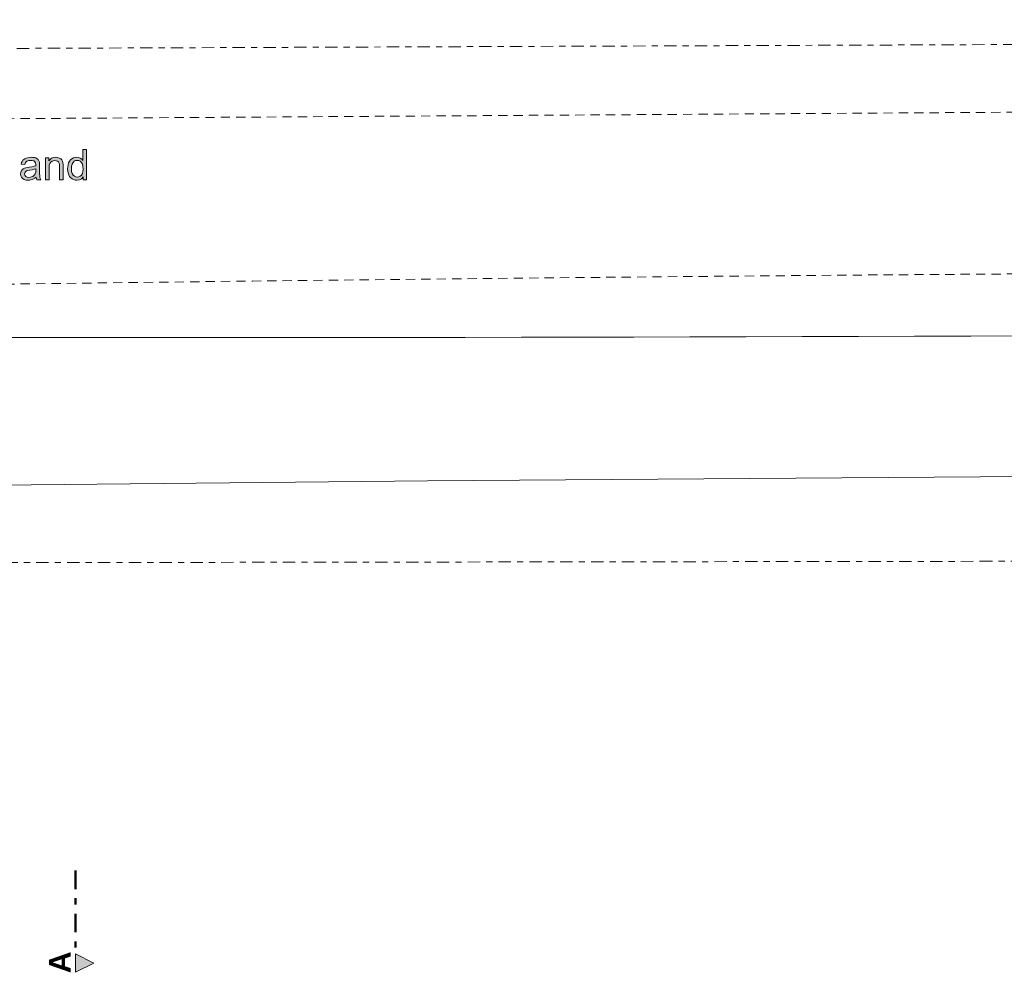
# Model space of a CAD drawing. Header units: metres. Extents: x -167 to 233, y -155 to 122.
# Tile 11 of 68: x 50 to 66, y 4 to 19. Entities that reach past the tile are written whole.
import ezdxf

# ---------------------------------------------------------------- set-up
doc = ezdxf.new("R2010")
doc.units = ezdxf.units.M
doc.header["$MEASUREMENT"] = 0
for name, pattern in [('Raster', [0.4, 0.2, -0.1, 0, -0.1]), ('Schnittlinie', [0.6, 0.3, -0.15, 0, -0.15]), ('Strichlinie eng', [0.23, 0.15, -0.08])]:
    doc.linetypes.add(name, pattern=pattern)
for name, color, linetype in [('60 Grenzen', 7, 'Continuous'), ('60 Stellplätze', 7, 'Continuous'), ('70 Kanal', 7, 'Continuous'), ('98 Schnitt Marker', 7, 'Continuous')]:
    doc.layers.add(name, color=color, linetype=linetype)
doc.styles.add('ERSTELLTER_STIL_2', font='arial.ttf')

# ---------------------------------------------------------------- blocks, each defined once
blk = doc.blocks.new('Standard-Rastermarker_141')
at = {"layer": '60 Grenzen', "color": 7, "linetype": 'Raster', "lineweight": 13}
blk.add_line((1, 0), (146.942, 0), dxfattribs=at)
blk = doc.blocks.new('Standard-Rastermarker_143')
at = {"layer": '60 Grenzen', "color": 7, "linetype": 'Raster', "lineweight": 13}
for p, q in [((1, 0), (0, 0)), ((1, 0), (19.81, 0)), ((19.81, 0), (20.81, 0))]:
    blk.add_line(p, q, dxfattribs=at)
blk = doc.blocks.new('Text 3D 27_4')
at = {"layer": '60 Stellplätze', "linetype": 'Continuous', "lineweight": 18}
h = blk.add_hatch(color=2, dxfattribs=at)
h.paths.add_polyline_path([(-6.26, 0), (-6.316, 0), (-6.316, -0.491), (-6.256, -0.491), (-6.256, -0.315), (-6.238, -0.334), (-6.215, -0.35), (-6.188, -0.36), (-6.158, -0.364), (-6.13, -0.361), (-6.103, -0.353), (-6.079, -0.341), (-6.057, -0.323), (-6.039, -0.301), (-6.025, -0.274), (-6.016, -0.244), (-6.01, -0.212), (-6.008, -0.177), (-6.01, -0.142), (-6.016, -0.11), (-6.027, -0.081), (-6.042, -0.055), (-6.061, -0.033), (-6.083, -0.015), (-6.107, -0.002), (-6.133, 0.005), (-6.161, 0.008), (-6.201, 0.002), (-6.234, -0.015), (-6.26, -0.045)])
h.paths.add_polyline_path([(-6.07, -0.177), (-6.073, -0.22), (-6.082, -0.255), (-6.097, -0.281), (-6.116, -0.299), (-6.138, -0.31), (-6.164, -0.314), (-6.19, -0.31), (-6.213, -0.299), (-6.233, -0.28), (-6.249, -0.252), (-6.258, -0.217), (-6.261, -0.172), (-6.258, -0.132), (-6.249, -0.099), (-6.234, -0.074), (-6.214, -0.056), (-6.191, -0.045), (-6.166, -0.042), (-6.141, -0.045), (-6.119, -0.057), (-6.098, -0.075), (-6.082, -0.102), (-6.073, -0.136)], flags=0)
h = blk.add_hatch(color=2, dxfattribs=at)
h.paths.add_polyline_path([(-5.499, -0.044), (-5.503, -0.02), (-5.511, 0), (-5.574, 0), (-5.564, -0.021), (-5.559, -0.043), (-5.556, -0.064), (-5.555, -0.1), (-5.555, -0.149), (-5.555, -0.229), (-5.554, -0.263), (-5.552, -0.285), (-5.544, -0.308), (-5.533, -0.326), (-5.516, -0.341), (-5.491, -0.353), (-5.47, -0.359), (-5.446, -0.362), (-5.417, -0.364), (-5.388, -0.362), (-5.361, -0.358), (-5.336, -0.351), (-5.315, -0.341), (-5.297, -0.33), (-5.283, -0.315), (-5.272, -0.298), (-5.263, -0.278), (-5.257, -0.254), (-5.316, -0.246), (-5.328, -0.278), (-5.346, -0.299), (-5.362, -0.307), (-5.382, -0.312), (-5.408, -0.314), (-5.436, -0.311), (-5.459, -0.305), (-5.477, -0.293), (-5.49, -0.273), (-5.494, -0.241), (-5.494, -0.226), (-5.466, -0.218), (-5.431, -0.211), (-5.386, -0.205), (-5.355, -0.2), (-5.333, -0.196), (-5.31, -0.188), (-5.289, -0.176), (-5.272, -0.161), (-5.258, -0.141), (-5.249, -0.119), (-5.246, -0.094), (-5.25, -0.066), (-5.26, -0.041), (-5.278, -0.021), (-5.302, -0.005), (-5.332, 0.005), (-5.368, 0.008), (-5.391, 0.007), (-5.413, 0.003), (-5.434, -0.004), (-5.455, -0.013), (-5.477, -0.027)])
h.paths.add_polyline_path([(-5.494, -0.178), (-5.494, -0.156), (-5.491, -0.121), (-5.484, -0.096), (-5.468, -0.072), (-5.444, -0.054), (-5.425, -0.046), (-5.405, -0.041), (-5.382, -0.039), (-5.351, -0.043), (-5.329, -0.055), (-5.315, -0.073), (-5.311, -0.095), (-5.313, -0.11), (-5.319, -0.124), (-5.329, -0.135), (-5.343, -0.144), (-5.364, -0.15), (-5.395, -0.156), (-5.435, -0.162), (-5.468, -0.17)], flags=0)
blk.add_hatch(color=2, dxfattribs=at).paths.add_polyline_path([(-5.648, 0), (-5.708, 0), (-5.708, -0.194), (-5.711, -0.235), (-5.721, -0.266), (-5.736, -0.287), (-5.756, -0.301), (-5.778, -0.309), (-5.803, -0.311), (-5.825, -0.309), (-5.845, -0.301), (-5.86, -0.288), (-5.87, -0.271), (-5.875, -0.248), (-5.877, -0.216), (-5.877, 0), (-5.937, 0), (-5.937, -0.219), (-5.936, -0.254), (-5.934, -0.277), (-5.926, -0.301), (-5.915, -0.322), (-5.898, -0.339), (-5.875, -0.352), (-5.846, -0.361), (-5.816, -0.364), (-5.781, -0.36), (-5.75, -0.349), (-5.724, -0.331), (-5.702, -0.305), (-5.702, -0.356), (-5.648, -0.356)])
at = {"layer": '60 Stellplätze', "color": 7, "linetype": 'Continuous', "lineweight": 13}
for p, q in [((-6.201, 0.002), (-6.234, -0.015)), ((-6.161, 0.008), (-6.201, 0.002)), ((-6.133, 0.005), (-6.161, 0.008)), ((-6.107, -0.002), (-6.133, 0.005)), ((-5.413, 0.003), (-5.434, -0.004)), ((-5.391, 0.007), (-5.413, 0.003)), ((-5.368, 0.008), (-5.391, 0.007)), ((-5.332, 0.005), (-5.368, 0.008)), ((-5.302, -0.005), (-5.332, 0.005)), ((-6.26, 0), (-6.316, 0)), ((-6.316, 0), (-6.316, -0.491)), ((-6.261, -0.172), (-6.258, -0.132)), ((-6.26, -0.045), (-6.26, 0)), ((-6.234, -0.015), (-6.26, -0.045)), ((-6.258, -0.132), (-6.249, -0.099)), ((-6.249, -0.099), (-6.234, -0.074)), ((-6.234, -0.074), (-6.214, -0.056)), ((-6.214, -0.056), (-6.191, -0.045)), ((-6.191, -0.045), (-6.166, -0.042)), ((-6.166, -0.042), (-6.141, -0.045)), ((-6.141, -0.045), (-6.119, -0.057)), ((-6.119, -0.057), (-6.098, -0.075)), ((-6.083, -0.015), (-6.107, -0.002)), ((-6.098, -0.075), (-6.082, -0.102)), ((-6.061, -0.033), (-6.083, -0.015)), ((-6.082, -0.102), (-6.073, -0.136)), ((-6.073, -0.136), (-6.07, -0.177)), ((-6.042, -0.055), (-6.061, -0.033)), ((-6.027, -0.081), (-6.042, -0.055)), ((-6.016, -0.11), (-6.027, -0.081)), ((-6.01, -0.142), (-6.016, -0.11)), ((-6.008, -0.177), (-6.01, -0.142)), ((-5.877, 0), (-5.937, 0)), ((-5.937, 0), (-5.937, -0.219)), ((-5.877, -0.216), (-5.877, 0)), ((-5.648, 0), (-5.708, 0)), ((-5.708, 0), (-5.708, -0.194)), ((-5.648, -0.356), (-5.648, 0)), ((-5.511, 0), (-5.574, 0)), ((-5.574, 0), (-5.564, -0.021)), ((-5.564, -0.021), (-5.559, -0.043)), ((-5.559, -0.043), (-5.556, -0.064)), ((-5.556, -0.064), (-5.555, -0.1)), ((-5.555, -0.1), (-5.555, -0.149)), ((-5.555, -0.149), (-5.555, -0.229)), ((-5.503, -0.02), (-5.511, 0)), ((-5.499, -0.044), (-5.503, -0.02)), ((-5.477, -0.027), (-5.499, -0.044)), ((-5.494, -0.156), (-5.491, -0.121)), ((-5.494, -0.178), (-5.494, -0.156)), ((-5.491, -0.121), (-5.484, -0.096)), ((-5.484, -0.096), (-5.468, -0.072)), ((-5.455, -0.013), (-5.477, -0.027)), ((-5.468, -0.072), (-5.444, -0.054)), ((-5.434, -0.004), (-5.455, -0.013)), ((-5.444, -0.054), (-5.425, -0.046)), ((-5.395, -0.156), (-5.435, -0.162)), ((-5.425, -0.046), (-5.405, -0.041)), ((-5.405, -0.041), (-5.382, -0.039)), ((-5.364, -0.15), (-5.395, -0.156)), ((-5.382, -0.039), (-5.351, -0.043)), ((-5.343, -0.144), (-5.364, -0.15)), ((-5.351, -0.043), (-5.329, -0.055)), ((-5.329, -0.135), (-5.343, -0.144)), ((-5.329, -0.055), (-5.315, -0.073)), ((-5.319, -0.124), (-5.329, -0.135)), ((-5.313, -0.11), (-5.319, -0.124)), ((-5.315, -0.073), (-5.311, -0.095)), ((-5.311, -0.095), (-5.313, -0.11)), ((-5.278, -0.021), (-5.302, -0.005)), ((-5.26, -0.041), (-5.278, -0.021)), ((-5.272, -0.161), (-5.258, -0.141)), ((-5.25, -0.066), (-5.26, -0.041)), ((-5.258, -0.141), (-5.249, -0.119)), ((-5.246, -0.094), (-5.25, -0.066)), ((-5.249, -0.119), (-5.246, -0.094)), ((-6.258, -0.217), (-6.261, -0.172)), ((-6.249, -0.252), (-6.258, -0.217)), ((-6.256, -0.491), (-6.256, -0.315)), ((-6.256, -0.315), (-6.238, -0.334)), ((-6.233, -0.28), (-6.249, -0.252)), ((-6.213, -0.299), (-6.233, -0.28)), ((-6.19, -0.31), (-6.213, -0.299)), ((-6.164, -0.314), (-6.19, -0.31)), ((-6.138, -0.31), (-6.164, -0.314)), ((-6.116, -0.299), (-6.138, -0.31)), ((-6.097, -0.281), (-6.116, -0.299)), ((-6.082, -0.255), (-6.097, -0.281)), ((-6.073, -0.22), (-6.082, -0.255)), ((-6.07, -0.177), (-6.073, -0.22)), ((-6.057, -0.323), (-6.039, -0.301)), ((-6.039, -0.301), (-6.025, -0.274)), ((-6.025, -0.274), (-6.016, -0.244)), ((-6.016, -0.244), (-6.01, -0.212)), ((-6.01, -0.212), (-6.008, -0.177)), ((-5.937, -0.219), (-5.936, -0.254)), ((-5.936, -0.254), (-5.934, -0.277)), ((-5.934, -0.277), (-5.926, -0.301)), ((-5.926, -0.301), (-5.915, -0.322)), ((-5.875, -0.248), (-5.877, -0.216)), ((-5.87, -0.271), (-5.875, -0.248)), ((-5.86, -0.288), (-5.87, -0.271)), ((-5.845, -0.301), (-5.86, -0.288)), ((-5.825, -0.309), (-5.845, -0.301)), ((-5.803, -0.311), (-5.825, -0.309)), ((-5.778, -0.309), (-5.803, -0.311)), ((-5.756, -0.301), (-5.778, -0.309)), ((-5.736, -0.287), (-5.756, -0.301)), ((-5.721, -0.266), (-5.736, -0.287)), ((-5.724, -0.331), (-5.702, -0.305)), ((-5.711, -0.235), (-5.721, -0.266)), ((-5.708, -0.194), (-5.711, -0.235)), ((-5.702, -0.305), (-5.702, -0.356)), ((-5.555, -0.229), (-5.554, -0.263)), ((-5.554, -0.263), (-5.552, -0.285)), ((-5.552, -0.285), (-5.544, -0.308)), ((-5.544, -0.308), (-5.533, -0.326)), ((-5.468, -0.17), (-5.494, -0.178)), ((-5.494, -0.226), (-5.466, -0.218)), ((-5.494, -0.241), (-5.494, -0.226)), ((-5.49, -0.273), (-5.494, -0.241)), ((-5.477, -0.293), (-5.49, -0.273)), ((-5.459, -0.305), (-5.477, -0.293)), ((-5.435, -0.162), (-5.468, -0.17)), ((-5.466, -0.218), (-5.431, -0.211)), ((-5.436, -0.311), (-5.459, -0.305)), ((-5.408, -0.314), (-5.436, -0.311)), ((-5.431, -0.211), (-5.386, -0.205)), ((-5.382, -0.312), (-5.408, -0.314)), ((-5.386, -0.205), (-5.355, -0.2)), ((-5.362, -0.307), (-5.382, -0.312)), ((-5.346, -0.299), (-5.362, -0.307)), ((-5.355, -0.2), (-5.333, -0.196)), ((-5.328, -0.278), (-5.346, -0.299)), ((-5.333, -0.196), (-5.31, -0.188)), ((-5.316, -0.246), (-5.328, -0.278)), ((-5.257, -0.254), (-5.316, -0.246)), ((-5.31, -0.188), (-5.289, -0.176)), ((-5.297, -0.33), (-5.283, -0.315)), ((-5.289, -0.176), (-5.272, -0.161)), ((-5.283, -0.315), (-5.272, -0.298)), ((-5.272, -0.298), (-5.263, -0.278)), ((-5.263, -0.278), (-5.257, -0.254)), ((-6.238, -0.334), (-6.215, -0.35)), ((-6.215, -0.35), (-6.188, -0.36)), ((-6.188, -0.36), (-6.158, -0.364)), ((-6.158, -0.364), (-6.13, -0.361)), ((-6.13, -0.361), (-6.103, -0.353)), ((-6.103, -0.353), (-6.079, -0.341)), ((-6.079, -0.341), (-6.057, -0.323)), ((-5.915, -0.322), (-5.898, -0.339)), ((-5.898, -0.339), (-5.875, -0.352)), ((-5.875, -0.352), (-5.846, -0.361)), ((-5.846, -0.361), (-5.816, -0.364)), ((-5.816, -0.364), (-5.781, -0.36)), ((-5.781, -0.36), (-5.75, -0.349)), ((-5.75, -0.349), (-5.724, -0.331)), ((-5.702, -0.356), (-5.648, -0.356)), ((-5.533, -0.326), (-5.516, -0.341)), ((-5.516, -0.341), (-5.491, -0.353)), ((-5.491, -0.353), (-5.47, -0.359)), ((-5.47, -0.359), (-5.446, -0.362)), ((-5.446, -0.362), (-5.417, -0.364)), ((-5.417, -0.364), (-5.388, -0.362)), ((-5.388, -0.362), (-5.361, -0.358)), ((-5.361, -0.358), (-5.336, -0.351)), ((-5.336, -0.351), (-5.315, -0.341)), ((-5.315, -0.341), (-5.297, -0.33)), ((-6.316, -0.491), (-6.256, -0.491))]:
    blk.add_line(p, q, dxfattribs=at)

msp = doc.modelspace()

# ---------------------------------------------------------------- hatches: boundary and pattern name
at = {"layer": '98 Schnitt Marker', "linetype": 'Continuous', "lineweight": 0, "true_color": 0x000000}
msp.add_hatch(color=18, dxfattribs=at).paths.add_polyline_path([(51.372, 3.609), (51.672, 3.759), (51.372, 3.909)])

# ---------------------------------------------------------------- linework, layer by layer
at = {"layer": '70 Kanal', "color": 2, "linetype": 'Strichlinie eng', "lineweight": 18, "true_color": 0xf5f500}
msp.add_line((24.48, 17.29), (108.047, 17.828), dxfattribs=at)
at = {"layer": '70 Kanal', "color": 1, "linetype": 'Continuous', "lineweight": 18, "true_color": 0xf50000}
for p, q in [((57.084, 11.582), (47.067, 11.477)), ((67.862, 11.657), (57.084, 11.582))]:
    msp.add_line(p, q, dxfattribs=at)
at = {"layer": '70 Kanal', "color": 2, "linetype": 'Strichlinie eng', "lineweight": 18, "true_color": 0xf5f500}
msp.add_arc((85.566, -2661.306), 2676.312, 89.623941, 91.298305, dxfattribs=at)
at = {"layer": '70 Kanal', "color": 1, "linetype": 'Continuous', "lineweight": 18, "true_color": 0xf50000}
msp.add_arc((53.384, 3216.342), 3202.436, 269.865225, 270.908594, dxfattribs=at)
at = {"layer": '98 Schnitt Marker', "color": 7, "linetype": 'Schnittlinie', "lineweight": 50}
msp.add_line((51.372, 5.259), (51.372, 3.909), dxfattribs=at)
at = {"layer": '98 Schnitt Marker', "color": 7, "linetype": 'Continuous', "lineweight": 13, "flags": 128}
msp.add_lwpolyline([(51.372, 3.609), (51.372, 3.909), (51.672, 3.759)], close=True, dxfattribs=at)

# ---------------------------------------------------------------- block references
at = {"layer": '60 Grenzen', "color": 7, "linetype": 'Continuous', "lineweight": 18}
for name, p, rotation in [('Standard-Rastermarker_141', (23.922, 18.494), 0.2212804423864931), ('Standard-Rastermarker_143', (46.237, 10.249), 0.07710690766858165)]:
    msp.add_blockref(name, p, dxfattribs=dict(at, rotation=rotation))
at = {"layer": '60 Stellplätze', "color": 7, "linetype": 'Continuous', "lineweight": 13, "rotation": 179.9945255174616}
msp.add_blockref('Text 3D 27_4', (45.236, 16.466), dxfattribs=at)

# ---------------------------------------------------------------- texts
at = {"layer": '98 Schnitt Marker', "color": 7, "lineweight": 13, "insert": (51.292, 3.947), "char_height": 0.35, "attachment_point": 9, "rotation": 90, "style": 'ERSTELLTER_STIL_2'}
msp.add_mtext('\\A1;{\\pqr;\\pt0;\\fArial|b1|i0|c0|p0;\\W1.000000;A}', dxfattribs=at)

doc.saveas('drawing.dxf')
